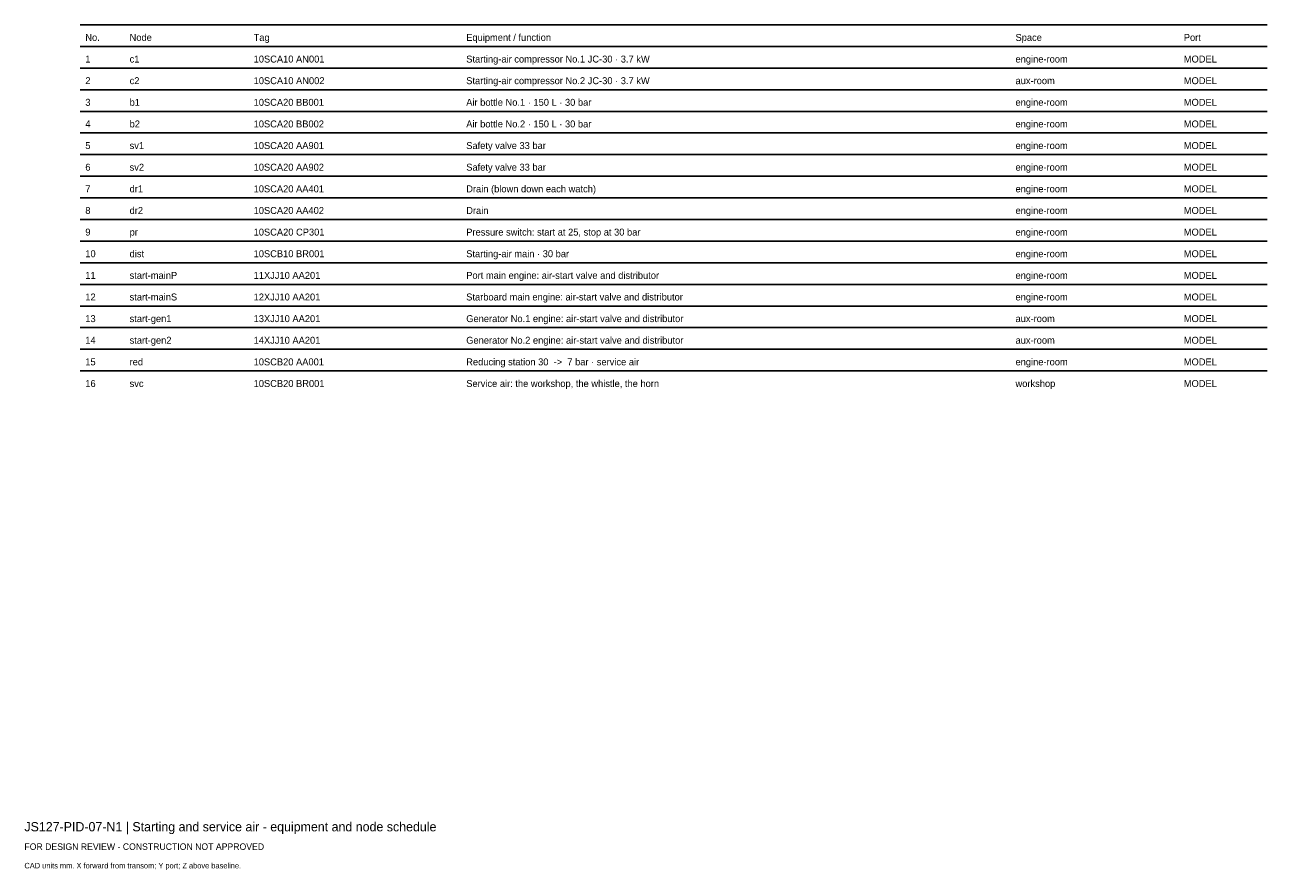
# Model space of a CAD drawing. Header units: millimetres. Extents: x 0 to 402, y -25 to 249.
import ezdxf

# ---------------------------------------------------------------- set-up
doc = ezdxf.new("R2010")
doc.units = ezdxf.units.MM
doc.layers.add('ANNOTATION', color=7, linetype='Continuous')
doc.layers.add('GEOMETRY', color=7, linetype='Continuous')

msp = doc.modelspace()

# ---------------------------------------------------------------- linework, layer by layer
at = {"layer": 'GEOMETRY'}
for p, q in [((18, 249), (402, 249)), ((18, 242), (402, 242)), ((18, 235), (402, 235)), ((18, 228), (402, 228)), ((18, 221), (402, 221)), ((18, 214), (402, 214)), ((18, 207), (402, 207)), ((18, 200), (402, 200)), ((18, 193), (402, 193)), ((18, 186), (402, 186)), ((18, 179), (402, 179)), ((18, 172), (402, 172)), ((18, 165), (402, 165)), ((18, 158), (402, 158)), ((18, 151), (402, 151)), ((18, 144), (402, 144)), ((18, 137), (402, 137))]:
    msp.add_line(p, q, dxfattribs=at)

# ---------------------------------------------------------------- texts
at = {"layer": 'ANNOTATION'}
for s, height, p in [('No.', 2.25, (19.7, 243.8)), ('Node', 2.25, (34.03, 243.8)), ('Tag', 2.25, (74.15, 243.8)), ('Equipment / function', 2.25, (142.92, 243.8)), ('Space', 2.25, (320.6, 243.8)), ('Port', 2.25, (375.04, 243.8)), ('1', 2.25, (19.7, 236.8)), ('c1', 2.25, (34.03, 236.8)), ('10SCA10 AN001', 2.25, (74.15, 236.8)), ('Starting-air compressor No.1 JC-30 · 3.7 kW', 2.25, (142.92, 236.8)), ('engine-room', 2.25, (320.6, 236.8)), ('MODEL', 2.25, (375.04, 236.8)), ('2', 2.25, (19.7, 229.8)), ('c2', 2.25, (34.03, 229.8)), ('10SCA10 AN002', 2.25, (74.15, 229.8)), ('Starting-air compressor No.2 JC-30 · 3.7 kW', 2.25, (142.92, 229.8)), ('aux-room', 2.25, (320.6, 229.8)), ('MODEL', 2.25, (375.04, 229.8)), ('3', 2.25, (19.7, 222.8)), ('b1', 2.25, (34.03, 222.8)), ('10SCA20 BB001', 2.25, (74.15, 222.8)), ('Air bottle No.1 · 150 L · 30 bar', 2.25, (142.92, 222.8)), ('engine-room', 2.25, (320.6, 222.8)), ('MODEL', 2.25, (375.04, 222.8)), ('4', 2.25, (19.7, 215.8)), ('b2', 2.25, (34.03, 215.8)), ('10SCA20 BB002', 2.25, (74.15, 215.8)), ('Air bottle No.2 · 150 L · 30 bar', 2.25, (142.92, 215.8)), ('engine-room', 2.25, (320.6, 215.8)), ('MODEL', 2.25, (375.04, 215.8)), ('5', 2.25, (19.7, 208.8)), ('sv1', 2.25, (34.03, 208.8)), ('10SCA20 AA901', 2.25, (74.15, 208.8)), ('Safety valve 33 bar', 2.25, (142.92, 208.8)), ('engine-room', 2.25, (320.6, 208.8)), ('MODEL', 2.25, (375.04, 208.8)), ('6', 2.25, (19.7, 201.8)), ('sv2', 2.25, (34.03, 201.8)), ('10SCA20 AA902', 2.25, (74.15, 201.8)), ('Safety valve 33 bar', 2.25, (142.92, 201.8)), ('engine-room', 2.25, (320.6, 201.8)), ('MODEL', 2.25, (375.04, 201.8)), ('7', 2.25, (19.7, 194.8)), ('dr1', 2.25, (34.03, 194.8)), ('10SCA20 AA401', 2.25, (74.15, 194.8)), ('Drain (blown down each watch)', 2.25, (142.92, 194.8)), ('engine-room', 2.25, (320.6, 194.8)), ('MODEL', 2.25, (375.04, 194.8)), ('8', 2.25, (19.7, 187.8)), ('dr2', 2.25, (34.03, 187.8)), ('10SCA20 AA402', 2.25, (74.15, 187.8)), ('Drain', 2.25, (142.92, 187.8)), ('engine-room', 2.25, (320.6, 187.8)), ('MODEL', 2.25, (375.04, 187.8)), ('9', 2.25, (19.7, 180.8)), ('pr', 2.25, (34.03, 180.8)), ('10SCA20 CP301', 2.25, (74.15, 180.8)), ('Pressure switch: start at 25, stop at 30 bar', 2.25, (142.92, 180.8)), ('engine-room', 2.25, (320.6, 180.8)), ('MODEL', 2.25, (375.04, 180.8)), ('10', 2.25, (19.7, 173.8)), ('dist', 2.25, (34.03, 173.8)), ('10SCB10 BR001', 2.25, (74.15, 173.8)), ('Starting-air main · 30 bar', 2.25, (142.92, 173.8)), ('engine-room', 2.25, (320.6, 173.8)), ('MODEL', 2.25, (375.04, 173.8)), ('11', 2.25, (19.7, 166.8)), ('start-mainP', 2.25, (34.03, 166.8)), ('11XJJ10 AA201', 2.25, (74.15, 166.8)), ('Port main engine: air-start valve and distributor', 2.25, (142.92, 166.8)), ('engine-room', 2.25, (320.6, 166.8)), ('MODEL', 2.25, (375.04, 166.8)), ('12', 2.25, (19.7, 159.8)), ('start-mainS', 2.25, (34.03, 159.8)), ('12XJJ10 AA201', 2.25, (74.15, 159.8)), ('Starboard main engine: air-start valve and distributor', 2.25, (142.92, 159.8)), ('engine-room', 2.25, (320.6, 159.8)), ('MODEL', 2.25, (375.04, 159.8)), ('13', 2.25, (19.7, 152.8)), ('start-gen1', 2.25, (34.03, 152.8)), ('13XJJ10 AA201', 2.25, (74.15, 152.8)), ('Generator No.1 engine: air-start valve and distributor', 2.25, (142.92, 152.8)), ('aux-room', 2.25, (320.6, 152.8)), ('MODEL', 2.25, (375.04, 152.8)), ('14', 2.25, (19.7, 145.8)), ('start-gen2', 2.25, (34.03, 145.8)), ('14XJJ10 AA201', 2.25, (74.15, 145.8)), ('Generator No.2 engine: air-start valve and distributor', 2.25, (142.92, 145.8)), ('aux-room', 2.25, (320.6, 145.8)), ('MODEL', 2.25, (375.04, 145.8)), ('15', 2.25, (19.7, 138.8)), ('red', 2.25, (34.03, 138.8)), ('10SCB20 AA001', 2.25, (74.15, 138.8)), ('Reducing station 30  ->  7 bar · service air', 2.25, (142.92, 138.8)), ('engine-room', 2.25, (320.6, 138.8)), ('MODEL', 2.25, (375.04, 138.8)), ('16', 2.25, (19.7, 131.8)), ('svc', 2.25, (34.03, 131.8)), ('10SCB20 BR001', 2.25, (74.15, 131.8)), ('Service air: the workshop, the whistle, the horn', 2.25, (142.92, 131.8)), ('workshop', 2.25, (320.6, 131.8)), ('MODEL', 2.25, (375.04, 131.8)), ('JS127-PID-07-N1 | Starting and service air - equipment and node schedule', 3, (0, -12)), ('FOR DESIGN REVIEW - CONSTRUCTION NOT APPROVED', 2.1, (0, -18)), ('CAD units mm. X forward from transom; Y port; Z above baseline.', 1.8, (0, -24))]:
    msp.add_text(s, height=height, dxfattribs=at).set_placement(p)

doc.saveas('drawing.dxf')
